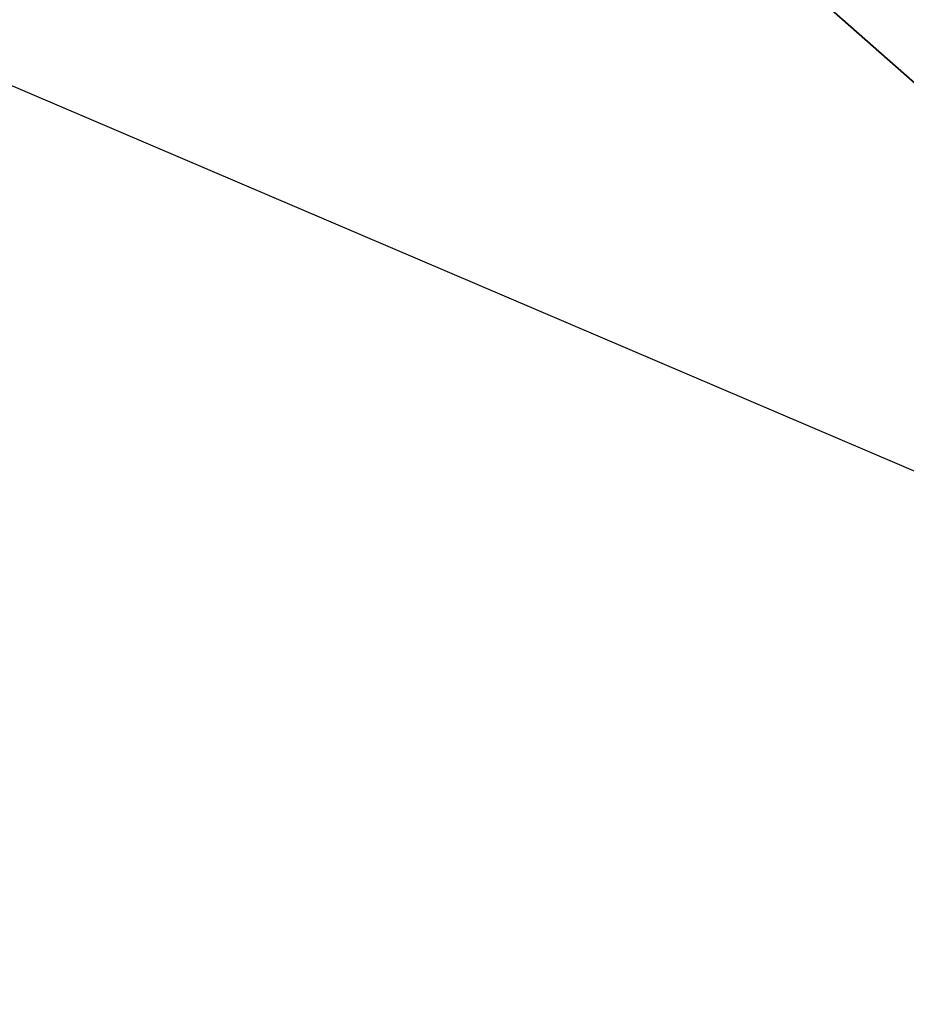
# Model space of a CAD drawing. Header units: millimetres. Extents: x -78 to 106, y -69 to 35.
# Tile 229 of 256: x 74.419 to 74.521, y -33.316 to -33.203. Entities that reach past the tile are written whole.
import ezdxf

# ---------------------------------------------------------------- set-up
doc = ezdxf.new("R2010")
doc.units = ezdxf.units.MM
doc.header["$LTSCALE"] = 25.4
doc.layers.get('0').update_dxf_attribs({"true_color": 0xff5454})

# ---------------------------------------------------------------- blocks, each defined once
blk = doc.blocks.new('LVM-SPOT-L-LED-10147.STL')
at = {"color": 7, "true_color": 0xfefefe}
mesh = blk.add_polyface(dxfattribs=at)
corners = [(68.42564, -38.75778, 40.47057), (70.60983, -38.47328, 43.93368), (69.42471, -38.95434, 42.28863), (67.73312, -37.9073, 38.69878), (71.83806, -37.37262, 45.2073), (67.43069, -36.50548, 37.18697), (72.96126, -35.78511, 45.95588), (67.55481, -34.7214, 36.11749), (73.84395, -33.90223, 46.08912), (68.09052, -32.77026, 35.61932), (74.37966, -31.95108, 45.59096), (68.97321, -30.88737, 35.75256), (74.50378, -30.16701, 44.52147), (70.09641, -29.29986, 36.50114), (74.20135, -28.76519, 43.00966), (71.32465, -28.1992, 37.77476), (73.50883, -27.9147, 41.23788), (72.50977, -27.71814, 39.41982)]
mesh.append_faces([[corners[k] for k in face] for face in [(0, 1, 2), (16, 15, 17)]], dxfattribs={"vtx0": -1, "color": 7})
mesh.append_faces([[corners[k] for k in face] for face in [(1, 3, 4), (4, 5, 6), (6, 7, 8), (8, 9, 10), (10, 11, 12), (12, 13, 14), (14, 15, 16)]], dxfattribs={"vtx0": -1, "vtx1": -1, "color": 7})
mesh.append_faces([[corners[k] for k in face] for face in [(1, 0, 3), (4, 3, 5), (6, 5, 7), (8, 7, 9), (10, 9, 11), (12, 11, 13), (14, 13, 15)]], dxfattribs={"vtx0": -1, "vtx2": -1, "color": 7})
mesh = blk.add_polyface(dxfattribs=at)
corners = [(74.61979, -33.29646, 32.38916), (70.09641, -29.29986, 36.50114), (68.97321, -30.88737, 35.75256), (75.74299, -31.70895, 33.13774)]
mesh.append_faces([[corners[k] for k in face] for face in [(0, 1, 2), (1, 0, 3)]], dxfattribs={"vtx0": -1, "color": 7})
at = {"color": 18, "true_color": 0x000000}
mesh = blk.add_polyface(dxfattribs=at)
corners = [(63.52265, -33.2049, 13.29801), (74.23176, -42.6502, 6.8237), (62.13195, -37.48786, 14.03099), (75.62246, -38.36723, 6.09072)]
mesh.append_faces([[corners[k] for k in face] for face in [(0, 1, 2), (1, 0, 3)]], dxfattribs={"vtx0": -1, "color": 18})

msp = doc.modelspace()

# ---------------------------------------------------------------- block references
at = {"color": 0}
msp.add_blockref('LVM-SPOT-L-LED-10147.STL', (0, 0), dxfattribs=at)

doc.saveas('drawing.dxf')
